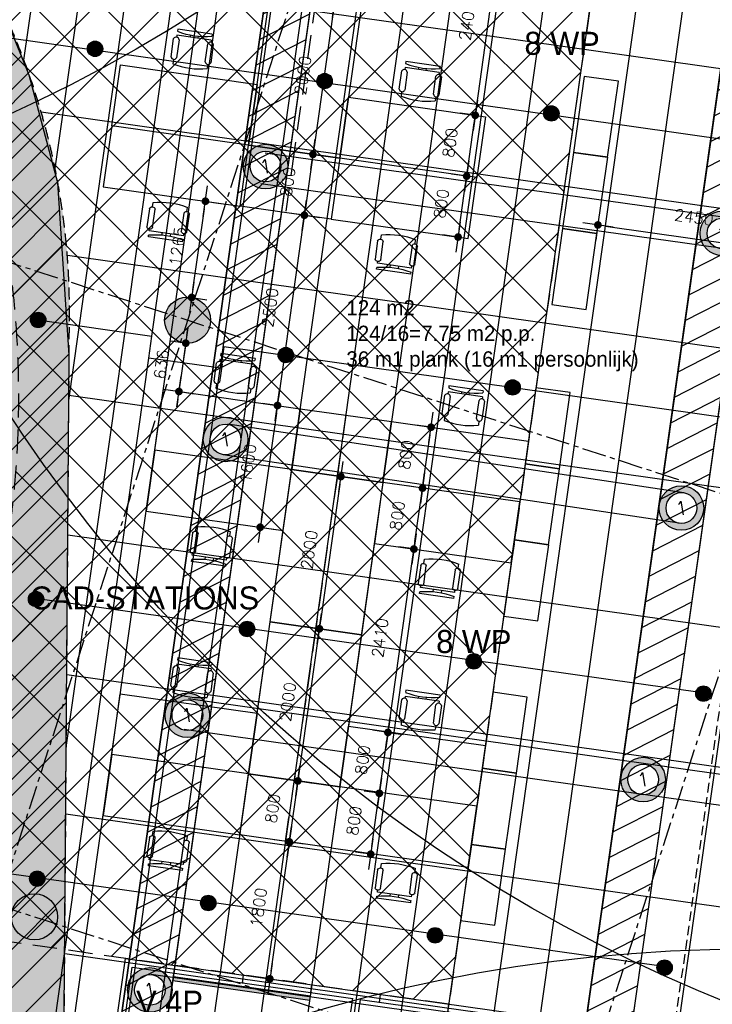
# Model space of a CAD drawing. Header units: millimetres. Extents: x -4106 to 114694, y -37499 to 54647.
# Tile 76 of 109: x 68566 to 77583, y 1780 to 14591. Entities that reach past the tile are written whole.
import ezdxf
from ezdxf.enums import TextEntityAlignment as Align

# ---------------------------------------------------------------- set-up
doc = ezdxf.new("R2010")
doc.units = ezdxf.units.MM
doc.header["$LTSCALE"] = 50
for name, pattern in [('B0301', [25, 12.5, -6.25, 0, -6.25]), ('B0401', [7.5, 5, -2.5]), ('B0702', [4.6875, 3.125, -1.5625]), ('XREF_05-werkset$0$B0702', [4.6875, 3.125, -1.5625]), ('XREF_STRAMIEN$0$B0201', [50, 31.25, -6.25, 6.25, -6.25])]:
    doc.linetypes.add(name, pattern=pattern)
for name, color, linetype in [('FOK_ BRANDSLANGHASPELS', 2, 'Continuous'), ('FOK_05---_TEKST_25', 2, 'Continuous'), ('FOK_07_STRAMIEN', 13, 'B0301'), ('FOK_08---_MAATVOERING', 2, 'Continuous'), ('FOK_22_BINNENWANDEN', 2, 'Continuous'), ('FOK_22_BINNENWANDEN @ 1 VP1', 2, 'Continuous'), ('FOK_22_BINNENWANDEN @ 1 VP2', 2, 'Continuous'), ('FOK_22_BINNENWANDEN @ 1 VPModel', 2, 'Continuous'), ('FOK_82_LOS MEUBILAIR', 1, 'Continuous'), ('XREF_05-werkset$0$AA28G---_PREFABBETON', 242, 'Continuous'), ('XREF_05-werkset$0$AL28G---_PREFABBETON', 4, 'Continuous'), ('XREF_05-werkset$0$ALR3OR3-_OPPR30', 242, 'Continuous'), ('XREF_05_PLAFOND$0$AA00VV4-_SOLID252', 254, 'Continuous'), ('XREF_05_PLAFOND$0$AA45----_PLAFONDAFW', 1, 'Continuous'), ('XREF_05_PLAFOND$0$AI45----_PLAFONDAFW', 2, 'Continuous'), ('XREF_05_Sprinkler installatie$0$verzonken sprinkler', 6, 'Continuous'), ('XREF_05_Sprinkler installatie$0$WL524---', 4, 'Continuous'), ('XREF_05_Sprinkler installatie$0$WL6516--', 4, 'Continuous'), ('XREF_05_Vloergoot installaties$0$EL6131--_VG', 3, 'Continuous'), ('XREF_05_Vloergoot installaties$0$EL6222--', 3, 'Continuous'), ('XREF_STRAMIEN$0$AL$7A---_STRAMIEN', 1, 'XREF_STRAMIEN$0$B0201')]:
    doc.layers.add(name, color=color, linetype=linetype)
doc.styles.add('FOK-DIM', font='romans.shx')
doc.styles.add('XREF_05_Sprinkler installatie$0$Standard', font='txt')
doc.styles.add('XREF_05_Vloergoot installaties$0$BURO-018', font='simplex.shx', dxfattribs={"height": 180})
doc.dimstyles.new('FOK-100', dxfattribs={"dimscale": 100, "dimtxt": 1.5, "dimasz": 1, "dimexe": 2, "dimexo": 0, "dimgap": 2, "dimtad": 1, "dimdec": 0, "dimzin": 11, "dimdsep": 46, "dimtxsty": 'FOK-DIM', "dimblk1": 'DOT', "dimblk2": 'DOT', "dimsah": 1, "dimcen": 2.5, "dimclrd": 256, "dimclre": 256, "dimclrt": 256, "dimadec": 0, "dimazin": 0, "dimtfac": 1, "dimtdec": 0, "dimtix": 1, "dimtmove": 2, "dimatfit": 3, "dimldrblk": 'DOT', "dimfxl": 2, "dimtolj": 1, "dimtzin": 0, "dimarcsym": 0})
pattern_1 = [(27.02, (0, 0), (-124.9329, 244.9832), [])]

# ---------------------------------------------------------------- blocks, each defined once
blk = doc.blocks.new('XREF_05-werkset$0$V-H-28G001_B09145W02')
at = {"layer": 'XREF_05-werkset$0$AA28G---_PREFABBETON'}
h = blk.add_hatch(color=254, dxfattribs=at)
edge = h.paths.add_edge_path()
edge.add_arc((0, 0), 300, 0, 360)
h = blk.add_hatch(dxfattribs=at)
h.set_pattern_fill('KALKZST', color=1, scale=880, style=0)
h.set_pattern_definition([(45, (-25612.5, -9670.3), (-390.278, 390.278), [])])
edge = h.paths.add_edge_path()
edge.add_arc((0, 0), 300, 0, 360)
at = {"layer": 'XREF_05-werkset$0$AL28G---_PREFABBETON'}
blk.add_circle((0, 0), 300, dxfattribs=at)
blk = doc.blocks.new('XREF_05-werkset$0$V-H-28X00A_09145B1')
for p in [(70752, 10681), (68759, 2918)]:
    blk.add_blockref('XREF_05-werkset$0$V-H-28G001_B09145W02', p)
blk = doc.blocks.new('XREF_05-werkset')
at = {"layer": 'XREF_05-werkset$0$ALR3OR3-_OPPR30', "linetype": 'XREF_05-werkset$0$B0702'}
blk.add_lwpolyline([(60436, 20099), (31231, 21828), (22997, 22270), (24807, 36095), (95374, 36095), (86393, -27328), (68974, -21675), (69214, 10716, 0.399143)], format="xyb", close=True, dxfattribs=at)
blk.add_blockref('XREF_05-werkset$0$V-H-28X00A_09145B1', (0, 0))
blk = doc.blocks.new('XREF_STRAMIEN')
at = {"layer": 'XREF_STRAMIEN$0$AL$7A---_STRAMIEN', "ltscale": 0.2}
for p, q in [((4081.1, 32318.5), (99881.1, 1228.2)), ((4081.1, 23907.8), (99881.1, -7182.6))]:
    blk.add_line(p, q, dxfattribs=at)
for points in [[(81439.8, 43612.9), (59022.4, -25462.8)], [(89850.6, 43612.9), (66631.7, -27932.3)]]:
    blk.add_lwpolyline(points, dxfattribs=at)
blk = doc.blocks.new('XREF_05_PLAFOND')
at = {"layer": 'XREF_05_PLAFOND$0$AA00VV4-_SOLID252'}
h = blk.add_hatch(color=256, dxfattribs=at)
edge = h.paths.add_edge_path(flags=16)
edge.add_line((31231, 21828), (22997, 22270))
edge.add_line((22997, 22270), (24807, 36095))
edge.add_line((24807, 36095), (95374, 36095))
edge.add_line((95374, 36095), (86393, -27328))
edge.add_line((86393, -27328), (68974, -21675))
edge.add_line((68974, -21675), (69214, 10716))
edge.add_arc((59885, 10785), 9330, 359.5745, 446.6108)
edge.add_line((60436, 20099), (31231, 21828))
edge = h.paths.add_edge_path()
edge.add_line((31161, 20520), (31178, 20830))
edge.add_line((31178, 20830), (60378, 19101))
edge.add_arc((59885, 10785), 8330, -0.4255, 86.6075, ccw=False)
edge.add_line((68215, 10723), (67969, -22305))
edge.add_line((67969, -22305), (67940, -22396))
edge.add_line((67940, -22396), (87220, -28653))
edge.add_line((87220, -28653), (96531, 37100))
edge.add_line((96531, 37100), (23925, 37100))
edge.add_line((23925, 37100), (21807, 20927))
edge.add_line((21807, 20927), (31096, 20429))
edge.add_line((31096, 20429), (31101, 20524))
edge.add_line((31101, 20524), (31161, 20520))
at = {"layer": 'XREF_05_PLAFOND$0$AA45----_PLAFONDAFW'}
h = blk.add_hatch(dxfattribs=at)
h.set_pattern_fill('ANSI31', color=256, scale=2200, angle=342.02, style=0)
h.set_pattern_definition(pattern_1)
h.paths.add_polyline_path([(69106, -3908), (69072, -8424), (75377, 36095), (74771, 36095)])
h = blk.add_hatch(dxfattribs=at)
h.set_pattern_fill('ANSI31', color=256, scale=2200, angle=342.02, style=0)
h.set_pattern_definition(pattern_1)
h.paths.add_polyline_path([(74966, -5317), (75568, -5347), (81436, 36095), (80831, 36095)])
at = {"layer": 'XREF_05_PLAFOND$0$AI45----_PLAFONDAFW'}
h = blk.add_hatch(dxfattribs=at)
h.set_pattern_fill('_USER,_O', color=256, scale=600, angle=90, pattern_type=0)
h.set_pattern_definition([(81.94, (95233.5, 35104.6), (-594.073, 84.126), [])])
edge = h.paths.add_edge_path(flags=16)
edge.add_arc((41622, 26897), 5450, 0, 360)
h.paths.add_polyline_path([(49934, 30177), (51534, 30177), (51534, 27777), (49934, 27777)], flags=16)
edge = h.paths.add_edge_path(flags=16)
edge.add_arc((86127, 26613), 3800, 0, 360)
edge = h.paths.add_edge_path(flags=16)
edge.add_arc((74999, -10767), 5450, 0, 360)
edge = h.paths.add_edge_path()
edge.add_line((31231, 21828), (22997, 22270))
edge.add_line((22997, 22270), (24807, 36095))
edge.add_line((24807, 36095), (95374, 36095))
edge.add_line((95374, 36095), (86393, -27328))
edge.add_line((86393, -27328), (68974, -21675))
edge.add_line((68974, -21675), (69214, 10716))
edge.add_arc((59885, 10785), 9330, 359.5745, 446.6108)
edge.add_line((60436, 20099), (31231, 21828))
h = blk.add_hatch(dxfattribs=at)
h.set_pattern_fill('_USER,_O', color=256, scale=1800, pattern_type=0)
h.set_pattern_definition([(351.94, (95233.5, 35104.6), (252.378, 1782.22), [])])
edge = h.paths.add_edge_path(flags=16)
edge.add_arc((74999, -10767), 5450, 0, 360)
edge = h.paths.add_edge_path(flags=16)
edge.add_arc((41622, 26897), 5450, 0, 360)
h.paths.add_polyline_path([(49934, 30177), (51534, 30177), (51534, 27777), (49934, 27777)], flags=16)
edge = h.paths.add_edge_path(flags=16)
edge.add_arc((86127, 26613), 3800, 0, 360)
edge = h.paths.add_edge_path()
edge.add_line((31231, 21828), (22997, 22270))
edge.add_line((22997, 22270), (24807, 36095))
edge.add_line((24807, 36095), (95374, 36095))
edge.add_line((95374, 36095), (86393, -27328))
edge.add_line((86393, -27328), (68974, -21675))
edge.add_line((68974, -21675), (69214, 10716))
edge.add_arc((59885, 10785), 9330, 359.5745, 446.6108)
edge.add_line((60436, 20099), (31231, 21828))
at = {"layer": 'XREF_05_PLAFOND$0$AA45----_PLAFONDAFW'}
for points in [[(69106, -3908), (69072, -8424), (75377, 36095), (74771, 36095)], [(74966, -5317), (75568, -5347), (81436, 36095), (80831, 36095)]]:
    blk.add_lwpolyline(points, close=True, dxfattribs=at)
blk = doc.blocks.new('XREF_05_Sprinkler installatie$0$SP-KOP02')
at = {"color": 0, "linetype": 'Continuous'}
for p, q in [((-0.87, -0.02), (0.02, 0.87)), ((-0.85, -0.22), (0.22, 0.85)), ((-0.84, 0.23), (-0.23, 0.84)), ((-0.79, -0.38), (0.38, 0.79)), ((-0.7, -0.52), (0.52, 0.7)), ((-0.6, -0.64), (0.64, 0.6)), ((-0.47, -0.74), (0.74, 0.47)), ((-0.32, -0.81), (0.81, 0.32)), ((-0.14, -0.86), (0.86, 0.14)), ((0.07, -0.87), (0.87, -0.07)), ((0.38, -0.79), (0.79, -0.38))]:
    blk.add_line(p, q, dxfattribs=at)
at = {"color": 0, "linetype": 'Continuous', "const_width": 0.875}
blk.add_lwpolyline([(-0.44, 0, 1), (0.44, 0, 1)], format="xyb", close=True, dxfattribs=at)
at = {"color": 0, "linetype": 'Continuous'}
for radius in [1, 0.875]:
    blk.add_circle((0, 0), radius, dxfattribs=at)
at = {"color": 0, "linetype": 'Continuous', "style": 'XREF_05_Sprinkler installatie$0$Standard', "flags": 1}
for tag, p in [('SP_MATCODE', (2, 2)), ('SP_TEMP', (2, -3)), ('SP_DOORL', (2, -5)), ('SP_KFACT', (2, -7)), ('SP_SPRHK', (2, -9)), ('SP_KLEP', (2, -11))]:
    blk.add_attdef(tag, p, '', height=1, dxfattribs=at)
blk = doc.blocks.new('XREF_05_Sprinkler installatie')
at = {"layer": 'XREF_05_Sprinkler installatie$0$verzonken sprinkler'}
h = blk.add_hatch(dxfattribs=at)
h.set_pattern_fill('JIS_WOOD', color=256, scale=500, style=0)
h.set_pattern_definition([(45, (3.27, -36464.7), (-250, 250), [])])
h.paths.add_polyline_path([(24807, 36095), (95374, 36095), (86393, -27327), (68969, -21673), (69211, 10226), (69062, 12468), (68691, 13867), (68341, 14728), (67609, 16019), (67276, 16479), (66138, 17710), (64799, 18714), (64109, 19104), (63010, 19574), (61838, 19909), (60552, 20091), (59093, 20179), (23005, 22333)], flags=16)
h.paths.add_polyline_path([(24131, 36865), (96542, 37109), (87228, -28665), (68231, -22243), (68457, 9789), (68440, 11432), (68332, 12290), (67835, 13662), (67691, 14033), (66839, 15594), (65842, 16785), (63694, 18334), (62337, 18877), (59567, 19359), (56814, 19564), (22128, 21567)])
blk.add_lwpolyline([(24807, 36095), (95374, 36095), (86393, -27327), (68969, -21673), (69211, 10226), (69062, 12468), (68691, 13867), (68341, 14728), (67609, 16019), (67276, 16479), (66138, 17710), (64799, 18714), (64109, 19104), (63010, 19574), (61838, 19909), (60552, 20091), (59093, 20179), (23005, 22333)], close=True, dxfattribs=at)
at = {"layer": 'XREF_05_Sprinkler installatie$0$WL524---'}
for p, q in [((70288, 10474), (73892, 35923)), ((67982, 14418), (78426, 12938)), ((68804, 10684), (70288, 10474)), ((70247, 10189), (70288, 10474)), ((71224, 10333), (71185, 10056)), ((77965, 9379), (71224, 10333)), ((65859, -20798), (70247, 10189)), ((71185, 10056), (70247, 10189)), ((77485, 5827), (68771, 7061)), ((67346, 3634), (77008, 2266))]:
    blk.add_line(p, q, dxfattribs=at)
at = {"layer": 'XREF_05_Sprinkler installatie$0$WL6516--', "xscale": 99.9999999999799, "yscale": 100, "zscale": 100, "rotation": 7.589429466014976}
for p in [(69547, 14212), (72536, 13792), (75488, 13371), (68806, 10684), (72031, 10227), (74983, 9806), (68779, 7052), (71526, 6663), (74478, 6242), (77467, 5822), (68794, 3414), (71021, 3098), (73974, 2677), (76962, 2257)]:
    blk.add_blockref('XREF_05_Sprinkler installatie$0$SP-KOP02', p, dxfattribs=at)
blk = doc.blocks.new('XREF_05_Vloergoot installaties$0$E00415')
at = {"linetype": 'Continuous'}
h = blk.add_hatch(color=0, dxfattribs=at)
edge = h.paths.add_edge_path()
edge.add_arc((0, 0), 2.9, 0, 360)
edge = h.paths.add_edge_path(flags=16)
edge.add_arc((0, 0), 2, 0, 360)
at = {"color": 0, "linetype": 'Continuous'}
for radius in [2.9, 2]:
    blk.add_circle((0, 0), radius, dxfattribs=at)
at = {"color": 0, "linetype": 'Continuous', "style": 'XREF_05_Vloergoot installaties$0$BURO-018'}
for tag, p in [('E_GKAST', (0, 8)), ('E_GROEP', (0, 5)), ('E_SGROEP', (4.5, 5))]:
    blk.add_attdef(tag, text='', height=1.8, dxfattribs=at).set_placement(p, align=Align.MIDDLE)
at = {"color": 0, "linetype": 'Continuous', "style": 'XREF_05_Vloergoot installaties$0$BURO-018', "flags": 1}
for tag, p in [('E_VERMCODE', (13, 5)), ('E_MATCODE', (0, 0))]:
    blk.add_attdef(tag, text='', height=1.8, dxfattribs=at).set_placement(p, align=Align.MIDDLE)
blk = doc.blocks.new('XREF_05_Vloergoot installaties')
at = {"layer": 'XREF_05_Vloergoot installaties$0$EL6131--_VG'}
for p, q in [((69499, -1754), (72563, 19825)), ((69951, -1414), (72959, 19769)), ((71762, 12857), (89612, 10362)), ((71707, 12461), (89557, 9965)), ((77211, 8434), (71276, 9327)), ((77151, 8039), (71216, 8931)), ((70764, 5757), (88598, 3225)), ((70709, 5361), (88543, 2829)), ((70277, 2174), (88086, -338))]:
    blk.add_line(p, q, dxfattribs=at)
at = {"layer": 'XREF_05_Vloergoot installaties$0$EL6222--'}
ref = blk.add_blockref('XREF_05_Vloergoot installaties$0$E00415', (71767, 12680), dxfattribs=dict(at, xscale=100.000000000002, yscale=100, zscale=100, rotation=351.5354125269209))
ref.add_attrib('E_GROEP', '1', dxfattribs={"layer": '0', "color": 1, "linetype": 'Continuous', "height": 180, "rotation": 9.5113, "style": 'XREF_05_Vloergoot installaties$0$BURO-018'}).set_placement((71767, 12680), align=Align.MIDDLE)
ref = blk.add_blockref('XREF_05_Vloergoot installaties$0$E00415', (77715, 11810), dxfattribs=dict(at, xscale=100.000000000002, yscale=100, zscale=100, rotation=351.5354125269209))
ref.add_attrib('E_GROEP', '1', dxfattribs={"layer": '0', "color": 1, "linetype": 'Continuous', "height": 180, "rotation": 9.5113, "style": 'XREF_05_Vloergoot installaties$0$BURO-018'}).set_placement((77715, 11810), align=Align.MIDDLE)
ref = blk.add_blockref('XREF_05_Vloergoot installaties$0$E00415', (71246, 9129), dxfattribs=dict(at, xscale=100.000000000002, yscale=100, zscale=100, rotation=351.5354125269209))
ref.add_attrib('E_GROEP', '1', dxfattribs={"layer": '0', "color": 1, "linetype": 'Continuous', "height": 180, "rotation": 9.5113, "style": 'XREF_05_Vloergoot installaties$0$BURO-018'}).set_placement((71246, 9129), align=Align.MIDDLE)
ref = blk.add_blockref('XREF_05_Vloergoot installaties$0$E00415', (77181, 8237), dxfattribs=dict(at, xscale=100.000000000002, yscale=100, zscale=100, rotation=351.5354125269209))
ref.add_attrib('E_GROEP', '1', dxfattribs={"layer": '0', "color": 1, "linetype": 'Continuous', "height": 180, "rotation": 9.5113, "style": 'XREF_05_Vloergoot installaties$0$BURO-018'}).set_placement((77181, 8237), align=Align.MIDDLE)
ref = blk.add_blockref('XREF_05_Vloergoot installaties$0$E00415', (70749, 5541), dxfattribs=dict(at, xscale=100.000000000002, yscale=100, zscale=100, rotation=351.5354125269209))
ref.add_attrib('E_GROEP', '1', dxfattribs={"layer": '0', "color": 1, "linetype": 'Continuous', "height": 180, "rotation": 9.5113, "style": 'XREF_05_Vloergoot installaties$0$BURO-018'}).set_placement((70749, 5541), align=Align.MIDDLE)
ref = blk.add_blockref('XREF_05_Vloergoot installaties$0$E00415', (76683, 4704), dxfattribs=dict(at, xscale=100.000000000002, yscale=100, zscale=100, rotation=351.5354125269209))
ref.add_attrib('E_GROEP', '1', dxfattribs={"layer": '0', "color": 1, "linetype": 'Continuous', "height": 180, "rotation": 9.5113, "style": 'XREF_05_Vloergoot installaties$0$BURO-018'}).set_placement((76683, 4704), align=Align.MIDDLE)
ref = blk.add_blockref('XREF_05_Vloergoot installaties$0$E00415', (70260, 1967), dxfattribs=dict(at, xscale=100.000000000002, yscale=100, zscale=100, rotation=351.5354125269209))
ref.add_attrib('E_GROEP', '1', dxfattribs={"layer": '0', "color": 1, "linetype": 'Continuous', "height": 180, "rotation": 9.5113, "style": 'XREF_05_Vloergoot installaties$0$BURO-018'}).set_placement((70260, 1967), align=Align.MIDDLE)
blk = doc.blocks.new('*U556')
at = {"layer": 'FOK_22_BINNENWANDEN @ 1 VP1'}
blk.add_hatch(color=256, dxfattribs=at).paths.add_polyline_path([(533, 3776), (632, 3762), (141, 297), (42, 311)])
at = {"layer": 'FOK_22_BINNENWANDEN @ 1 VP2'}
blk.add_hatch(color=256, dxfattribs=at).paths.add_polyline_path([(533, 3776), (632, 3762), (141, 297), (42, 311)])
at = {"layer": 'FOK_22_BINNENWANDEN @ 1 VPModel'}
blk.add_hatch(color=256, dxfattribs=at).paths.add_polyline_path([(533, 3776), (632, 3762), (141, 297), (42, 311)])
blk = doc.blocks.new('A$C70436BE2')
at = {"layer": 'FOK_22_BINNENWANDEN'}
for points in [[(533, 3776), (575, 4074)], [(632, 3762), (674, 4059)], [(42, 311), (0, 14)], [(141, 297), (99, 0)]]:
    blk.add_lwpolyline(points, dxfattribs=at)
blk.add_lwpolyline([(533, 3776), (632, 3762), (141, 297), (42, 311)], close=True, dxfattribs=at)
blk.add_blockref('*U556', (0, 0), dxfattribs=at)
blk = doc.blocks.new('A$C094F4788')
at = {"layer": 'Defpoints'}
blk.add_lwpolyline([(5, 19), (104, 5)], dxfattribs=at)
blk.add_point((5, 19), dxfattribs=at)
at = {"layer": 'Defpoints', "color": 5}
for p in [(5, 19), (104, 5)]:
    blk.add_point(p, dxfattribs=at)
at = {"layer": 'FOK_22_BINNENWANDEN', "color": 5}
for centre in [(5, 19), (104, 5)]:
    blk.add_circle(centre, 5, dxfattribs=at)
blk = doc.blocks.new('A$C4D8164B4')
at = {"layer": 'FOK_ BRANDSLANGHASPELS', "color": 2}
blk.add_circle((20000, 20000), 20000, dxfattribs=at)
blk = doc.blocks.new('WP 1600-800')
at = {"linetype": 'Continuous'}
for p, q in [((569, 1600), (595, 1600)), ((569, 1600), (569, 1150)), ((648, 1600), (675, 1600)), ((648, 1600), (648, 1150)), ((701, 1636), (940, 1636)), ((940, 1564), (701, 1564)), ((966, 1600), (1022, 1600)), ((648, 1428), (620, 1428)), ((621, 1322), (648, 1322)), ((701, 1186), (940, 1186)), ((569, 1150), (595, 1150)), ((648, 1150), (675, 1150)), ((936, 1113), (697, 1113)), ((966, 1150), (1022, 1150))]:
    blk.add_line(p, q, dxfattribs=at)
blk.add_lwpolyline([(1134, 2275), (1934, 2275), (1934, 475), (1134, 475)], close=True)
for centre, radius, start, end in [((-349, 1375), 971, 346.5803, 13.4197), ((713, 1600), 37.7, 107.2856, 252.7144), ((929, 1600), 37.7, 287.2856, 72.7144), ((78, 1375), 971, 346.5803, 13.4197), ((711, 1149), 38.2, 104.3544, 248.7073), ((926, 1150), 38.2, 284.3544, 68.7073)]:
    blk.add_arc(centre, radius, start, end, dxfattribs=at)
blk = doc.blocks.new('kast')
at = {"layer": 'FOK_82_LOS MEUBILAIR'}
blk.add_lwpolyline([(-1052, -305), (-62, -446), (1, 0), (-989, 140)], close=True, dxfattribs=at)
blk = doc.blocks.new('DOT')
at = {"color": 0}
blk.add_line((-2, 0), (2, 0), dxfattribs=at)
at = {"color": 0, "const_width": 0.5}
blk.add_lwpolyline([(-0.25, 0, 1), (0.25, 0, 1)], format="xyb", close=True, dxfattribs=at)
blk = doc.blocks.new('*D156')
at = {"layer": 'Defpoints', "color": 0}
for p in [(72272, 12046), (71922, 9571), (71922, 9571)]:
    blk.add_point(p, dxfattribs=at)
at = {"layer": 'FOK_08---_MAATVOERING', "lineweight": -2}
for p, q in [((72272, 12046), (72074, 12074)), ((72258, 11947), (71936, 9670)), ((71922, 9571), (71724, 9599))]:
    blk.add_line(p, q, dxfattribs=at)
at = {"layer": 'FOK_08---_MAATVOERING', "lineweight": -2, "xscale": 100, "yscale": 100, "zscale": 100}
for p, rotation in [((72272, 12046), 81.93999999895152), ((71922, 9571), 261.9399999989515)]:
    blk.add_blockref('DOT', p, dxfattribs=dict(at, rotation=rotation))
at = {"layer": 'FOK_08---_MAATVOERING', "insert": (71825, 10847), "char_height": 150, "attachment_point": 5, "rotation": 81.94, "style": 'FOK-DIM'}
blk.add_mtext('\\A1;2500', dxfattribs=at)
blk = doc.blocks.new('*D157')
at = {"layer": 'Defpoints', "color": 0}
for p in [(72075, 3894), (71823, 2111), (71823, 2111)]:
    blk.add_point(p, dxfattribs=at)
at = {"layer": 'FOK_08---_MAATVOERING', "lineweight": -2}
for p, q in [((72075, 3894), (71877, 3922)), ((72061, 3795), (71837, 2210)), ((71823, 2111), (72021, 2083))]:
    blk.add_line(p, q, dxfattribs=at)
at = {"layer": 'FOK_08---_MAATVOERING', "lineweight": -2, "xscale": 100, "yscale": 100, "zscale": 100}
for p, rotation in [((72075, 3894), 81.93999999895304), ((71823, 2111), 261.9399999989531)]:
    blk.add_blockref('DOT', p, dxfattribs=dict(at, rotation=rotation))
at = {"layer": 'FOK_08---_MAATVOERING', "insert": (71676, 3041), "char_height": 150, "attachment_point": 5, "rotation": 81.94, "style": 'FOK-DIM'}
blk.add_mtext('\\A1;1800', dxfattribs=at)
blk = doc.blocks.new('*D159')
at = {"layer": 'Defpoints', "color": 0}
for p in [(70728, 10382), (70621, 9756), (70639, 9753)]:
    blk.add_point(p, dxfattribs=at)
at = {"layer": 'FOK_08---_MAATVOERING', "lineweight": -2}
for p, q in [((70742, 10481), (70756, 10580)), ((70728, 10382), (70530, 10410)), ((70728, 10382), (70639, 9753)), ((70621, 9756), (70837, 9725)), ((70625, 9654), (70611, 9555))]:
    blk.add_line(p, q, dxfattribs=at)
at = {"layer": 'FOK_08---_MAATVOERING', "lineweight": -2, "xscale": 100, "yscale": 100, "zscale": 100}
for p, rotation in [((70728, 10382), 261.9399999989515), ((70639, 9753), 81.93999999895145)]:
    blk.add_blockref('DOT', p, dxfattribs=dict(at, rotation=rotation))
at = {"layer": 'FOK_08---_MAATVOERING', "insert": (70411, 10106), "char_height": 150, "attachment_point": 5, "rotation": 81.94, "style": 'FOK-DIM'}
blk.add_mtext('\\A1;636', dxfattribs=at)
blk = doc.blocks.new('*D160')
at = {"layer": 'Defpoints', "color": 0}
for p in [(70972, 12231), (70984, 12229), (70806, 10977)]:
    blk.add_point(p, dxfattribs=at)
at = {"layer": 'FOK_08---_MAATVOERING', "lineweight": -2}
for p, q in [((70972, 12231), (71182, 12201)), ((70820, 11076), (70970, 12130)), ((70806, 10977), (71004, 10948))]:
    blk.add_line(p, q, dxfattribs=at)
at = {"layer": 'FOK_08---_MAATVOERING', "lineweight": -2, "xscale": 100, "yscale": 100, "zscale": 100}
for p, rotation in [((70984, 12229), 81.93999999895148), ((70806, 10977), 261.9399999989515)]:
    blk.add_blockref('DOT', p, dxfattribs=dict(at, rotation=rotation))
at = {"layer": 'FOK_08---_MAATVOERING', "insert": (70623, 11641), "char_height": 150, "attachment_point": 5, "rotation": 81.94, "style": 'FOK-DIM'}
blk.add_mtext('\\A1;1265', dxfattribs=at)
blk = doc.blocks.new('*D165')
at = {"layer": 'Defpoints', "color": 0}
for p in [(76094, 11920), (78520, 11576), (78528, 11634)]:
    blk.add_point(p, dxfattribs=at)
at = {"layer": 'FOK_08---_MAATVOERING', "lineweight": -2}
for p, q in [((76094, 11920), (76066, 11722)), ((76193, 11906), (78421, 11590)), ((78528, 11634), (78492, 11378))]:
    blk.add_line(p, q, dxfattribs=at)
at = {"layer": 'FOK_08---_MAATVOERING', "lineweight": -2, "xscale": 100, "yscale": 100, "zscale": 100}
for p, rotation in [((76094, 11920), 171.9400000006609), ((78520, 11576), 351.940000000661)]:
    blk.add_blockref('DOT', p, dxfattribs=dict(at, rotation=rotation))
at = {"layer": 'FOK_08---_MAATVOERING', "insert": (77345, 12020), "char_height": 150, "attachment_point": 5, "rotation": 351.94, "style": 'FOK-DIM'}
blk.add_mtext('\\A1;2450', dxfattribs=at)
blk = doc.blocks.new('*D168')
at = {"layer": 'Defpoints', "color": 0}
for p in [(74834, 15724), (74834, 15724), (74497, 13347)]:
    blk.add_point(p, dxfattribs=at)
at = {"layer": 'FOK_08---_MAATVOERING', "lineweight": -2}
for p, q in [((74834, 15724), (74636, 15752)), ((74511, 13446), (74820, 15625)), ((74497, 13347), (74299, 13375))]:
    blk.add_line(p, q, dxfattribs=at)
at = {"layer": 'FOK_08---_MAATVOERING', "lineweight": -2, "xscale": 100, "yscale": 100, "zscale": 100}
for p, rotation in [((74834, 15724), 81.93999999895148), ((74497, 13347), 261.9399999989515)]:
    blk.add_blockref('DOT', p, dxfattribs=dict(at, rotation=rotation))
at = {"layer": 'FOK_08---_MAATVOERING', "insert": (74393, 14574), "char_height": 150, "attachment_point": 5, "rotation": 81.94, "style": 'FOK-DIM'}
blk.add_mtext('\\A1;2400', dxfattribs=at)
blk = doc.blocks.new('*D169')
at = {"layer": 'Defpoints', "color": 0}
for p in [(74497, 13347), (74497, 13347), (74385, 12555)]:
    blk.add_point(p, dxfattribs=at)
at = {"layer": 'FOK_08---_MAATVOERING', "lineweight": -2}
for p, q in [((74497, 13347), (74299, 13375)), ((74399, 12654), (74483, 13248)), ((74385, 12555), (74187, 12583))]:
    blk.add_line(p, q, dxfattribs=at)
at = {"layer": 'FOK_08---_MAATVOERING', "lineweight": -2, "xscale": 100, "yscale": 100, "zscale": 100}
for p, rotation in [((74497, 13347), 81.93999999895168), ((74385, 12555), 261.9399999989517)]:
    blk.add_blockref('DOT', p, dxfattribs=dict(at, rotation=rotation))
at = {"layer": 'FOK_08---_MAATVOERING', "insert": (74169, 12990), "char_height": 150, "attachment_point": 5, "rotation": 81.94, "style": 'FOK-DIM'}
blk.add_mtext('\\A1;800', dxfattribs=at)
blk = doc.blocks.new('*D170')
at = {"layer": 'Defpoints', "color": 0}
for p in [(74385, 12555), (74385, 12555), (74273, 11763)]:
    blk.add_point(p, dxfattribs=at)
at = {"layer": 'FOK_08---_MAATVOERING', "lineweight": -2}
for p, q in [((74385, 12555), (74187, 12583)), ((74287, 11862), (74371, 12456)), ((74273, 11763), (74075, 11791))]:
    blk.add_line(p, q, dxfattribs=at)
at = {"layer": 'FOK_08---_MAATVOERING', "lineweight": -2, "xscale": 100, "yscale": 100, "zscale": 100}
for p, rotation in [((74385, 12555), 81.93999999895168), ((74273, 11763), 261.9399999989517)]:
    blk.add_blockref('DOT', p, dxfattribs=dict(at, rotation=rotation))
at = {"layer": 'FOK_08---_MAATVOERING', "insert": (74056, 12198), "char_height": 150, "attachment_point": 5, "rotation": 81.94, "style": 'FOK-DIM'}
blk.add_mtext('\\A1;800', dxfattribs=at)
blk = doc.blocks.new('*D171')
at = {"layer": 'Defpoints', "color": 0}
for p in [(72384, 12839), (72272, 12046), (72272, 12046)]:
    blk.add_point(p, dxfattribs=at)
at = {"layer": 'FOK_08---_MAATVOERING', "lineweight": -2}
for p, q in [((72384, 12839), (72186, 12867)), ((72370, 12739), (72286, 12145)), ((72272, 12046), (72470, 12018))]:
    blk.add_line(p, q, dxfattribs=at)
at = {"layer": 'FOK_08---_MAATVOERING', "lineweight": -2, "xscale": 100, "yscale": 100, "zscale": 100}
for p, rotation in [((72384, 12839), 81.93999999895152), ((72272, 12046), 261.9399999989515)]:
    blk.add_blockref('DOT', p, dxfattribs=dict(at, rotation=rotation))
at = {"layer": 'FOK_08---_MAATVOERING', "insert": (72056, 12481), "char_height": 150, "attachment_point": 5, "rotation": 81.94, "style": 'FOK-DIM'}
blk.add_mtext('\\A1;800', dxfattribs=at)
blk = doc.blocks.new('*D172')
at = {"layer": 'Defpoints', "color": 0}
for p in [(72665, 14819), (72384, 12839), (72384, 12839)]:
    blk.add_point(p, dxfattribs=at)
at = {"layer": 'FOK_08---_MAATVOERING', "lineweight": -2}
for p, q in [((72665, 14819), (72467, 14847)), ((72651, 14720), (72398, 12938)), ((72384, 12839), (72582, 12810))]:
    blk.add_line(p, q, dxfattribs=at)
at = {"layer": 'FOK_08---_MAATVOERING', "lineweight": -2, "xscale": 100, "yscale": 100, "zscale": 100}
for p, rotation in [((72665, 14819), 81.93999999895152), ((72384, 12839), 261.9399999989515)]:
    blk.add_blockref('DOT', p, dxfattribs=dict(at, rotation=rotation))
at = {"layer": 'FOK_08---_MAATVOERING', "insert": (72252, 13867), "char_height": 150, "attachment_point": 5, "rotation": 81.94, "style": 'FOK-DIM'}
blk.add_mtext('\\A1;2000', dxfattribs=at)
blk = doc.blocks.new('*D174')
at = {"layer": 'Defpoints', "color": 0}
for p in [(72468, 6666), (72187, 4686), (72187, 4686)]:
    blk.add_point(p, dxfattribs=at)
at = {"layer": 'FOK_08---_MAATVOERING', "lineweight": -2}
for p, q in [((72468, 6666), (72269, 6694)), ((72453, 6567), (72201, 4785)), ((72187, 4686), (72385, 4658))]:
    blk.add_line(p, q, dxfattribs=at)
at = {"layer": 'FOK_08---_MAATVOERING', "lineweight": -2, "xscale": 100, "yscale": 100, "zscale": 100}
for p, rotation in [((72468, 6666), 81.9399999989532), ((72187, 4686), 261.9399999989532)]:
    blk.add_blockref('DOT', p, dxfattribs=dict(at, rotation=rotation))
at = {"layer": 'FOK_08---_MAATVOERING', "insert": (72055, 5715), "char_height": 150, "attachment_point": 5, "rotation": 81.94, "style": 'FOK-DIM'}
blk.add_mtext('\\A1;2000', dxfattribs=at)
blk = doc.blocks.new('*D175')
at = {"layer": 'Defpoints', "color": 0}
for p in [(72748, 8646), (72468, 6666), (72468, 6666)]:
    blk.add_point(p, dxfattribs=at)
at = {"layer": 'FOK_08---_MAATVOERING', "lineweight": -2}
for p, q in [((72748, 8646), (72550, 8674)), ((72734, 8547), (72482, 6765)), ((72468, 6666), (72666, 6638))]:
    blk.add_line(p, q, dxfattribs=at)
at = {"layer": 'FOK_08---_MAATVOERING', "lineweight": -2, "xscale": 100, "yscale": 100, "zscale": 100}
for p, rotation in [((72748, 8646), 81.9399999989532), ((72468, 6666), 261.9399999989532)]:
    blk.add_blockref('DOT', p, dxfattribs=dict(at, rotation=rotation))
at = {"layer": 'FOK_08---_MAATVOERING', "insert": (72335, 7695), "char_height": 150, "attachment_point": 5, "rotation": 81.94, "style": 'FOK-DIM'}
blk.add_mtext('\\A1;2000', dxfattribs=at)
blk = doc.blocks.new('*D176')
at = {"layer": 'Defpoints', "color": 0}
for p in [(71922, 9571), (71697, 7987), (71697, 7987)]:
    blk.add_point(p, dxfattribs=at)
at = {"layer": 'FOK_08---_MAATVOERING', "lineweight": -2}
for p, q in [((71922, 9571), (71724, 9599)), ((71908, 9472), (71711, 8086)), ((71697, 7987), (71895, 7959))]:
    blk.add_line(p, q, dxfattribs=at)
at = {"layer": 'FOK_08---_MAATVOERING', "lineweight": -2, "xscale": 100, "yscale": 100, "zscale": 100}
for p, rotation in [((71922, 9571), 81.93999999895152), ((71697, 7987), 261.9399999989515)]:
    blk.add_blockref('DOT', p, dxfattribs=dict(at, rotation=rotation))
at = {"layer": 'FOK_08---_MAATVOERING', "insert": (71537, 8818), "char_height": 150, "attachment_point": 5, "rotation": 81.94, "style": 'FOK-DIM'}
blk.add_mtext('\\A1;1600', dxfattribs=at)
blk = doc.blocks.new('*D177')
at = {"layer": 'Defpoints', "color": 0}
for p in [(72187, 4686), (72075, 3894), (72075, 3894)]:
    blk.add_point(p, dxfattribs=at)
at = {"layer": 'FOK_08---_MAATVOERING', "lineweight": -2}
for p, q in [((72187, 4686), (71989, 4714)), ((72173, 4587), (72089, 3993)), ((72075, 3894), (72273, 3866))]:
    blk.add_line(p, q, dxfattribs=at)
at = {"layer": 'FOK_08---_MAATVOERING', "lineweight": -2, "xscale": 100, "yscale": 100, "zscale": 100}
for p, rotation in [((72187, 4686), 81.93999999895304), ((72075, 3894), 261.9399999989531)]:
    blk.add_blockref('DOT', p, dxfattribs=dict(at, rotation=rotation))
at = {"layer": 'FOK_08---_MAATVOERING', "insert": (71859, 4328), "char_height": 150, "attachment_point": 5, "rotation": 81.94, "style": 'FOK-DIM'}
blk.add_mtext('\\A1;800', dxfattribs=at)
blk = doc.blocks.new('*D178')
at = {"layer": 'Defpoints', "color": 0}
for p in [(73922, 9288), (73922, 9288), (73810, 8496)]:
    blk.add_point(p, dxfattribs=at)
at = {"layer": 'FOK_08---_MAATVOERING', "lineweight": -2}
for p, q in [((73922, 9288), (73724, 9316)), ((73824, 8595), (73908, 9189)), ((73810, 8496), (73612, 8524))]:
    blk.add_line(p, q, dxfattribs=at)
at = {"layer": 'FOK_08---_MAATVOERING', "lineweight": -2, "xscale": 100, "yscale": 100, "zscale": 100}
for p, rotation in [((73922, 9288), 81.93999999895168), ((73810, 8496), 261.9399999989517)]:
    blk.add_blockref('DOT', p, dxfattribs=dict(at, rotation=rotation))
at = {"layer": 'FOK_08---_MAATVOERING', "insert": (73594, 8931), "char_height": 150, "attachment_point": 5, "rotation": 81.94, "style": 'FOK-DIM'}
blk.add_mtext('\\A1;800', dxfattribs=at)
blk = doc.blocks.new('*D179')
at = {"layer": 'Defpoints', "color": 0}
for p in [(73810, 8496), (73810, 8496), (73698, 7704)]:
    blk.add_point(p, dxfattribs=at)
at = {"layer": 'FOK_08---_MAATVOERING', "lineweight": -2}
for p, q in [((73810, 8496), (73612, 8524)), ((73712, 7803), (73796, 8397)), ((73698, 7704), (73500, 7732))]:
    blk.add_line(p, q, dxfattribs=at)
at = {"layer": 'FOK_08---_MAATVOERING', "lineweight": -2, "xscale": 100, "yscale": 100, "zscale": 100}
for p, rotation in [((73810, 8496), 81.93999999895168), ((73698, 7704), 261.9399999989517)]:
    blk.add_blockref('DOT', p, dxfattribs=dict(at, rotation=rotation))
at = {"layer": 'FOK_08---_MAATVOERING', "insert": (73482, 8139), "char_height": 150, "attachment_point": 5, "rotation": 81.94, "style": 'FOK-DIM'}
blk.add_mtext('\\A1;800', dxfattribs=at)
blk = doc.blocks.new('*D180')
at = {"layer": 'Defpoints', "color": 0}
for p in [(73698, 7703), (73698, 7703), (73360, 5317)]:
    blk.add_point(p, dxfattribs=at)
at = {"layer": 'FOK_08---_MAATVOERING', "lineweight": -2}
for p, q in [((73698, 7703), (73500, 7731)), ((73374, 5416), (73684, 7604)), ((73360, 5317), (73558, 5289))]:
    blk.add_line(p, q, dxfattribs=at)
at = {"layer": 'FOK_08---_MAATVOERING', "lineweight": -2, "xscale": 100, "yscale": 100, "zscale": 100}
for p, rotation in [((73698, 7703), 81.93999999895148), ((73360, 5317), 261.9399999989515)]:
    blk.add_blockref('DOT', p, dxfattribs=dict(at, rotation=rotation))
at = {"layer": 'FOK_08---_MAATVOERING', "insert": (73257, 6549), "char_height": 150, "attachment_point": 5, "rotation": 81.94, "style": 'FOK-DIM'}
blk.add_mtext('\\A1;2410', dxfattribs=at)
blk = doc.blocks.new('*D181')
at = {"layer": 'Defpoints', "color": 0}
for p in [(73360, 5317), (73360, 5317), (73248, 4525)]:
    blk.add_point(p, dxfattribs=at)
at = {"layer": 'FOK_08---_MAATVOERING', "lineweight": -2}
for p, q in [((73360, 5317), (73162, 5345)), ((73262, 4624), (73346, 5218)), ((73248, 4525), (73050, 4553))]:
    blk.add_line(p, q, dxfattribs=at)
at = {"layer": 'FOK_08---_MAATVOERING', "lineweight": -2, "xscale": 100, "yscale": 100, "zscale": 100}
for p, rotation in [((73360, 5317), 81.93999999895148), ((73248, 4525), 261.9399999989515)]:
    blk.add_blockref('DOT', p, dxfattribs=dict(at, rotation=rotation))
at = {"layer": 'FOK_08---_MAATVOERING', "insert": (73032, 4960), "char_height": 150, "attachment_point": 5, "rotation": 81.94, "style": 'FOK-DIM'}
blk.add_mtext('\\A1;800', dxfattribs=at)
blk = doc.blocks.new('*D182')
at = {"layer": 'Defpoints', "color": 0}
for p in [(73248, 4525), (73248, 4525), (73136, 3733)]:
    blk.add_point(p, dxfattribs=at)
at = {"layer": 'FOK_08---_MAATVOERING', "lineweight": -2}
for p, q in [((73248, 4525), (73050, 4553)), ((73150, 3832), (73234, 4426)), ((73136, 3733), (72938, 3761))]:
    blk.add_line(p, q, dxfattribs=at)
at = {"layer": 'FOK_08---_MAATVOERING', "lineweight": -2, "xscale": 100, "yscale": 100, "zscale": 100}
for p, rotation in [((73248, 4525), 81.93999999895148), ((73136, 3733), 261.9399999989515)]:
    blk.add_blockref('DOT', p, dxfattribs=dict(at, rotation=rotation))
at = {"layer": 'FOK_08---_MAATVOERING', "insert": (72919, 4168), "char_height": 150, "attachment_point": 5, "rotation": 81.94, "style": 'FOK-DIM'}
blk.add_mtext('\\A1;800', dxfattribs=at)

msp = doc.modelspace()

# ---------------------------------------------------------------- hatches: boundary and pattern name
at = {"layer": 'FOK_08---_MAATVOERING'}
h = msp.add_hatch(dxfattribs=at)
h.set_pattern_fill('ANSI37', color=254, scale=200, style=0)
edge = h.paths.add_edge_path()
edge.add_line((68404.2, 2595.4), (68444.4, 8013.5))
edge.add_arc((55728.4, 9685.2), 12825.4, 352.51055, 382.24595)
edge.add_line((67599.2, 14540.7), (68382.3, 20071.1))
edge.add_line((68382.3, 20071.1), (76578.6, 18910.5))
edge.add_line((76578.6, 18910.5), (74153.2, 1781.3))
edge.add_line((74153.2, 1781.3), (68404.2, 2595.4))
at = {"layer": 'FOK_22_BINNENWANDEN'}
msp.add_hatch(color=252, dxfattribs=at).paths.add_polyline_path([(70560.7, 2088.1), (72342.9, 1835.7), (72350, 1885.2), (70567.7, 2137.6)])

# ---------------------------------------------------------------- linework, layer by layer
at = {"layer": 'Defpoints', "linetype": 'B0401', "ltscale": 0.5}
msp.add_line((76474.3, -2890.3), (78237.9, 9564.7), dxfattribs=at)
at = {"layer": 'FOK_08---_MAATVOERING', "color": 13, "linetype": 'B0702', "ltscale": 2}
msp.add_lwpolyline([(68404.2, 2595.4), (68444.4, 8013.5, 0.1304781), (67599.2, 14540.7), (68382.3, 20071.1), (76578.6, 18910.5), (74153.2, 1781.3)], format="xyb", close=True, dxfattribs=at)
at = {"layer": 'FOK_22_BINNENWANDEN'}
for p, q in [((69342.3, -1880.4), (69945.2, 2377.4)), ((69455.3, -1795.3), (70030.2, 2264.2))]:
    msp.add_line(p, q, dxfattribs=at)
at = {"layer": 'FOK_22_BINNENWANDEN', "ltscale": 0.5}
for p, q in [((69945.2, 2377.3), (75391, 1606.4)), ((70030.2, 2264.2), (72901.6, 1857.6)), ((73000.6, 1843.5), (75277.9, 1521.1))]:
    msp.add_line(p, q, dxfattribs=at)
at = {"layer": 'FOK_22_BINNENWANDEN', "color": 13}
msp.add_lwpolyline([(70560.7, 2088.1), (72342.9, 1835.7), (72350, 1885.2), (70567.7, 2137.6)], close=True, dxfattribs=at)
at = {"layer": 'FOK_82_LOS MEUBILAIR', "color": 253, "linetype": 'B0702', "ltscale": 2}
for p, q in [((72421.2, 14853.2), (72140.4, 12873)), ((72140.8, 12873), (72028.2, 12081)), ((72813.5, 9445.1), (72701.2, 8653)), ((72701.4, 8653), (72420.9, 6672.8)), ((72421, 6672.8), (72140.1, 4692.6)), ((72028.1, 3900.5), (72140.2, 4692.6))]:
    msp.add_line(p, q, dxfattribs=at)
at = {"layer": 'FOK_82_LOS MEUBILAIR'}
for points in [[(71546.3, 12957.2), (71826.9, 14937.4), (73015.1, 14769.1), (72734.4, 12788.9), (71546.3, 12957.2)], [(71434.1, 12165.1), (71546.5, 12957.1), (72734.6, 12788.9), (72622.2, 11996.8), (71434.1, 12165.1)], [(72107.2, 8737.1), (72219.4, 9529.2), (73407.6, 9361), (73295.3, 8568.9), (72107.2, 8737.1)], [(71826.7, 6756.9), (72107.3, 8737.1), (73295.4, 8568.9), (73014.9, 6588.7), (71826.7, 6756.9)], [(71546, 4776.7), (71826.7, 6756.9), (73014.8, 6588.7), (72734.2, 4608.4), (71546, 4776.7)], [(71433.7, 3984.6), (71546, 4776.7), (72734.2, 4608.5), (72621.9, 3816.4), (71433.7, 3984.6)]]:
    msp.add_lwpolyline(points, dxfattribs=at)

# ---------------------------------------------------------------- block references
for name in ['XREF_05_PLAFOND', 'XREF_05_Sprinkler installatie', 'XREF_05_Vloergoot installaties']:
    msp.add_blockref(name, (0, 0))
at = {"layer": 'FOK_ BRANDSLANGHASPELS'}
for p in [(40125.7, 11556.7), (65187.1, 382.2), (63286.4, -17476.2), (58068.5, -37498.6)]:
    msp.add_blockref('A$C4D8164B4', p, dxfattribs=at)
at = {"layer": 'FOK_07_STRAMIEN'}
msp.add_blockref('XREF_STRAMIEN', (0, 0), dxfattribs=at)
at = {"layer": 'FOK_22_BINNENWANDEN'}
for name, p in [('XREF_05-werkset', (0, 0)), ('A$C70436BE2', (72326.8, -2216))]:
    msp.add_blockref(name, p, dxfattribs=at)
at = {"layer": 'FOK_22_BINNENWANDEN', "rotation": 90}
for p in [(70593.8, 2182.1), (71484.9, 2055.9), (72376, 1929.7), (73267.1, 1803.5), (74158.2, 1677.3)]:
    msp.add_blockref('A$C094F4788', p, dxfattribs=at)
at = {"layer": 'FOK_82_LOS MEUBILAIR'}
for name, p, rotation in [('WP 1600-800', (69565.1, 15190.9), 261.9399999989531), ('WP 1600-800', (72535.4, 14770.3), 261.9399999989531), ('kast', (75915, 13852.4), 90), ('kast', (75774.8, 12862.3), 90), ('kast', (75634.6, 11872.2), 90), ('WP 1600-800', (70125.8, 10970.9), 261.9399999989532), ('WP 1600-800', (73096.1, 10550.3), 261.9399999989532), ('kast', (75287.5, 9800.7), 90), ('kast', (75147.3, 8810.6), 90), ('kast', (75007.1, 7820.4), 90), ('WP 1600-800', (69564.7, 7010.5), 261.9399999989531), ('WP 1600-800', (72535, 6589.8), 261.9399999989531), ('kast', (74726.7, 5840.2), 90), ('kast', (74586.4, 4850.1), 90), ('kast', (74446.2, 3860), 90)]:
    msp.add_blockref(name, p, dxfattribs=dict(at, rotation=rotation))
at = {"layer": 'FOK_82_LOS MEUBILAIR', "xscale": -1}
for p, rotation in [((69022.8, 11361.3), 261.9399999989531), ((71993.1, 10940.7), 261.9399999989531), ((69583.5, 7141.3), 261.9399999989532), ((72553.8, 6720.7), 261.9399999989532), ((69022.4, 3180.9), 261.9399999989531), ((71992.7, 2760.3), 261.9399999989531)]:
    msp.add_blockref('WP 1600-800', p, dxfattribs=dict(at, rotation=rotation))

# ---------------------------------------------------------------- texts
at = {"layer": 'FOK_05---_TEKST_25', "color": 2, "char_height": 300, "width": 57960.996, "attachment_point": 1}
for insert in [(75137.4, 14433.3), (73987.6, 6650.4)]:
    msp.add_mtext('{\\fCentury Gothic|b0|i0|c0|p34;8 WP}', dxfattribs=dict(at, insert=insert))
at = {"layer": 'FOK_05---_TEKST_25', "char_height": 300, "width": 57960.996, "attachment_point": 1}
for s, insert in [('{\\fCentury Gothic|b0|i0|c0|p34;CAD-STATIONS}', (68697.4, 7216.8)), ('{\\fCentury Gothic|b0|i0|c0|p34;V 4P}', (70081.5, 1957.2))]:
    msp.add_mtext(s, dxfattribs=dict(at, insert=insert))
at = {"layer": 'FOK_08---_MAATVOERING', "color": 13, "linetype": 'B0702', "ltscale": 2, "insert": (72818.3, 10942.8), "char_height": 200, "width": 57960.996, "attachment_point": 1}
msp.add_mtext('{\\fCentury Gothic|b0|i0|c0|p34;124 m2\\P124/16=7.75 m2 p.p.\\P36 m1 plank (16 m1 persoonlijk)}', dxfattribs=at)

# ---------------------------------------------------------------- dimensions: what is measured, and where the dimension line sits
at = {"layer": 'FOK_08---_MAATVOERING'}
for base, p1, p2, angle, picture, middle in [((74833.5, 15723.6), (74497, 13347.3), (74833.5, 15723.6), 261.94, '*D168', (74393, 14574)), ((72384.3, 12838.5), (72664.7, 14818.8), (72384.3, 12838.5), 81.94, '*D172', (72252.2, 13867.2)), ((74497, 13347.3), (74384.9, 12555.2), (74497, 13347.3), 261.94, '*D169', (74168.7, 12989.8)), ((72272.1, 12046.4), (72384.3, 12838.5), (72272.1, 12046.4), 81.94, '*D171', (72055.9, 12481)), ((74384.9, 12555.2), (74272.7, 11763.1), (74384.9, 12555.2), 261.94, '*D170', (74056.5, 12197.7)), ((70983.7, 12228.9), (70806.4, 10976.5), (70971.8, 12230.5), 261.94, '*D160', (70622.8, 11641.2)), ((71921.6, 9571.4), (72272.1, 12046.4), (71921.6, 9571.4), 81.94, '*D156', (71824.6, 10847.5)), ((78519.7, 11576.3), (76093.9, 11919.8), (78527.8, 11633.7), 171.94, '*D165', (77345.3, 12020.3)), ((70639.2, 9753), (70728.3, 10382.4), (70621.3, 9755.5), 81.94, '*D159', (70411.5, 10106.3)), ((71697.3, 7987.2), (71921.6, 9571.4), (71697.3, 7987.2), 81.94, '*D176', (71537.2, 8817.9)), ((73922.2, 9288.1), (73810, 8496), (73922.2, 9288.1), 261.94, '*D178', (73593.8, 8930.6)), ((72467.5, 6666.2), (72747.9, 8646.4), (72467.5, 6666.2), 81.94, '*D175', (72335.4, 7694.8)), ((73810, 8496), (73697.9, 7703.9), (73810, 8496), 261.94, '*D179', (73481.7, 8138.5)), ((73697.9, 7702.9), (73359.9, 5317.2), (73697.9, 7702.9), 261.94, '*D180', (73256.7, 6548.6)), ((72187.1, 4685.9), (72467.5, 6666.2), (72187.1, 4685.9), 81.94, '*D174', (72055, 5714.6)), ((73359.9, 5317.2), (73247.7, 4525.1), (73359.9, 5317.2), 261.94, '*D181', (73031.5, 4959.7)), ((72074.9, 3893.8), (72187.1, 4685.9), (72074.9, 3893.8), 81.94, '*D177', (71858.7, 4328.4)), ((73247.7, 4525.1), (73135.6, 3733), (73247.7, 4525.1), 261.94, '*D182', (72919.4, 4167.6)), ((71822.5, 2111.4), (72074.9, 3893.8), (71822.5, 2111.4), 81.94, '*D157', (71676.4, 3041.2))]:
    dim = msp.add_linear_dim(base=base, p1=p1, p2=p2, angle=angle, dimstyle='FOK-100', dxfattribs=at)
    dim.commit()
    dim.dimension.update_dxf_attribs({"geometry": picture, "text_midpoint": middle})

doc.saveas('drawing.dxf')
